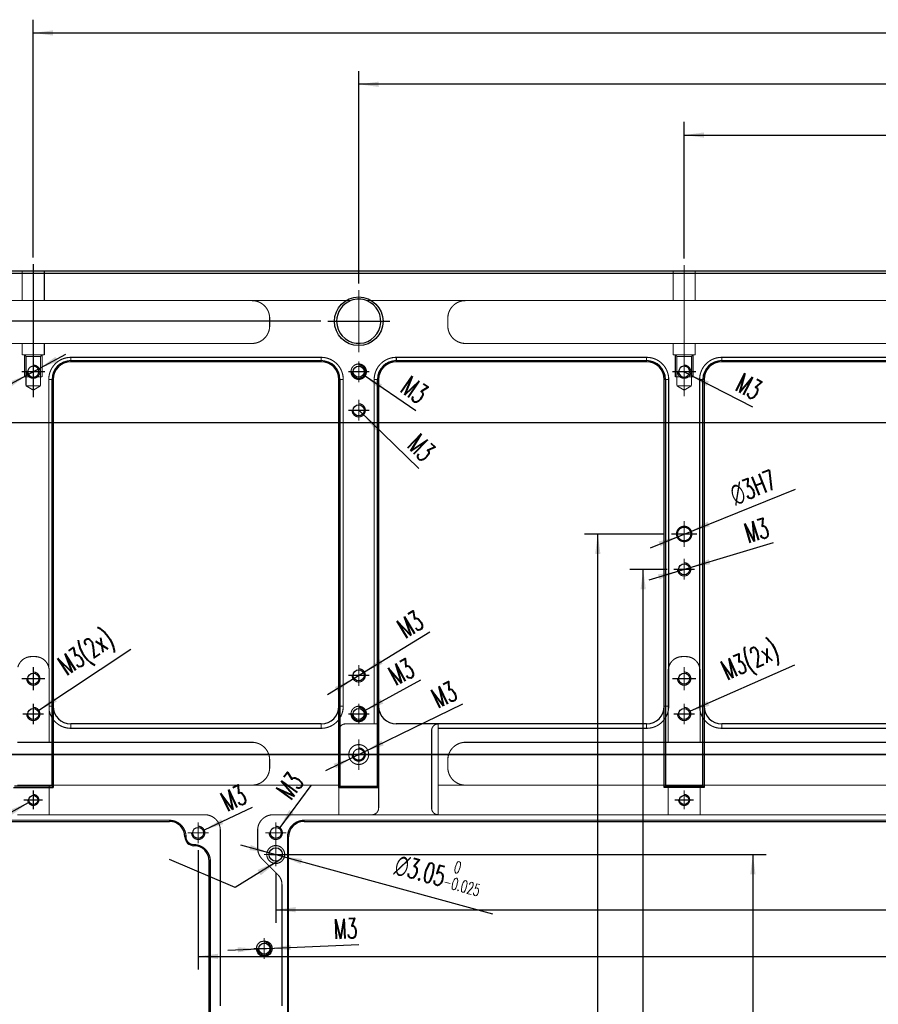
# Model space of a CAD drawing. Header units: millimetres. Extents: x 31 to 872, y 29 to 623.
# Tile 14 of 29: x 233 to 362, y 372 to 521. Entities that reach past the tile are written whole.
import ezdxf

# ---------------------------------------------------------------- set-up
doc = ezdxf.new("R2010")
doc.units = ezdxf.units.MM
for name, pattern in [('DASHED', [15, 7, -8]), ('DOT_CENTER', [14, 12, -1, 0, -1]), ('PHANTOM', [13, 10, -1, 0, -1, 0, -1])]:
    doc.linetypes.add(name, pattern=pattern)
doc.layers.add('1', color=7, linetype='Continuous')
doc.styles.add('CONVERTER_11', font='txt.shx', dxfattribs={"width": 0.63})
doc.dimstyles.new('ME10_DIM_105', dxfattribs={"dimtxt": 4.5, "dimasz": 4.5, "dimexe": 3, "dimexo": 1.5, "dimgap": 1.5, "dimtad": 1, "dimdsep": 46, "dimtxsty": 'CONVERTER_11', "dimsah": 1, "dimcen": 0.09, "dimclrd": 3, "dimclre": 3, "dimclrt": 3, "dimadec": 0, "dimazin": 0, "dimtfac": 1, "dimtdec": 4, "dimtix": 1, "dimtmove": 0, "dimatfit": 3, "dimfxl": 1, "dimtolj": 1, "dimtzin": 0, "dimarcsym": 0})
doc.dimstyles.new('ME10_DIM_106', dxfattribs={"dimtxt": 4.5, "dimasz": 4.5, "dimexe": 3, "dimexo": 1.5, "dimgap": 1.5, "dimtad": 1, "dimdsep": 46, "dimtxsty": 'CONVERTER_11', "dimsah": 1, "dimcen": 0.09, "dimclrd": 3, "dimclre": 3, "dimclrt": 3, "dimadec": 0, "dimazin": 0, "dimtfac": 1, "dimtdec": 4, "dimtix": 1, "dimtmove": 0, "dimatfit": 3, "dimfxl": 1, "dimtolj": 1, "dimtzin": 0, "dimarcsym": 0})
doc.dimstyles.new('ME10_DIM_107', dxfattribs={"dimtxt": 4.5, "dimasz": 4.5, "dimexe": 3, "dimexo": 1.5, "dimgap": 1.5, "dimtad": 1, "dimdsep": 46, "dimtxsty": 'CONVERTER_11', "dimsah": 1, "dimcen": 0.09, "dimclrd": 3, "dimclre": 3, "dimclrt": 3, "dimadec": 0, "dimazin": 0, "dimtfac": 1, "dimtdec": 4, "dimtix": 1, "dimtmove": 0, "dimatfit": 3, "dimfxl": 1, "dimtolj": 1, "dimtzin": 0, "dimarcsym": 0})
doc.dimstyles.new('ME10_DIM_108', dxfattribs={"dimtxt": 4.5, "dimasz": 4.5, "dimexe": 3, "dimexo": 1.5, "dimgap": 1.5, "dimtad": 1, "dimdsep": 46, "dimtxsty": 'CONVERTER_11', "dimsah": 1, "dimcen": 0.09, "dimclrd": 3, "dimclre": 3, "dimclrt": 3, "dimadec": 0, "dimazin": 0, "dimtfac": 1, "dimtdec": 4, "dimtix": 1, "dimtmove": 0, "dimatfit": 3, "dimfxl": 1, "dimtolj": 1, "dimtzin": 0, "dimarcsym": 0})
doc.dimstyles.new('ME10_DIM_126', dxfattribs={"dimtxt": 4.5, "dimasz": 4.5, "dimexe": 3, "dimexo": 1.5, "dimgap": 1.5, "dimtad": 1, "dimdsep": 46, "dimtxsty": 'CONVERTER_11', "dimsah": 1, "dimcen": 0.09, "dimclrd": 3, "dimclre": 3, "dimclrt": 3, "dimadec": 0, "dimazin": 0, "dimtfac": 1, "dimtdec": 4, "dimtix": 1, "dimtmove": 0, "dimatfit": 3, "dimfxl": 1, "dimtolj": 1, "dimtzin": 0, "dimarcsym": 0})
doc.dimstyles.new('ME10_DIM_130', dxfattribs={"dimtxt": 4.5, "dimasz": 4.5, "dimexe": 3, "dimexo": 1.5, "dimgap": 1.5, "dimtad": 1, "dimdsep": 46, "dimtxsty": 'CONVERTER_11', "dimsah": 1, "dimcen": 0.09, "dimclrd": 3, "dimclre": 3, "dimclrt": 3, "dimadec": 0, "dimazin": 0, "dimtfac": 1, "dimtdec": 4, "dimtix": 1, "dimtmove": 0, "dimatfit": 3, "dimfxl": 1, "dimtolj": 1, "dimtzin": 0, "dimarcsym": 0})
doc.dimstyles.new('ME10_DIM_138', dxfattribs={"dimtxt": 4.5, "dimasz": 4.5, "dimexe": 3, "dimexo": 1.5, "dimgap": 1.5, "dimtad": 1, "dimdsep": 46, "dimtxsty": 'CONVERTER_11', "dimsah": 1, "dimcen": 0.09, "dimclrd": 3, "dimclre": 3, "dimclrt": 3, "dimadec": 0, "dimazin": 0, "dimtfac": 1, "dimtdec": 4, "dimtix": 1, "dimtmove": 0, "dimatfit": 3, "dimfxl": 1, "dimtolj": 1, "dimtzin": 0, "dimarcsym": 0})
doc.dimstyles.new('ME10_DIM_147', dxfattribs={"dimtxt": 4.5, "dimasz": 4.5, "dimexe": 3, "dimexo": 1.5, "dimgap": 1.5, "dimtad": 1, "dimdsep": 46, "dimtxsty": 'CONVERTER_11', "dimsah": 1, "dimcen": 0.09, "dimclrd": 3, "dimclre": 3, "dimclrt": 3, "dimadec": 0, "dimazin": 0, "dimtfac": 1, "dimtdec": 4, "dimtix": 1, "dimtmove": 0, "dimatfit": 3, "dimfxl": 1, "dimtolj": 1, "dimtzin": 0, "dimarcsym": 0})
doc.dimstyles.new('ME10_DIM_148', dxfattribs={"dimtxt": 4.5, "dimasz": 4.5, "dimexe": 3, "dimexo": 1.5, "dimgap": 1.5, "dimtad": 1, "dimdsep": 46, "dimtxsty": 'CONVERTER_11', "dimsah": 1, "dimcen": 0.09, "dimclrd": 3, "dimclre": 3, "dimclrt": 3, "dimadec": 0, "dimazin": 0, "dimtfac": 1, "dimtdec": 4, "dimtix": 1, "dimtmove": 0, "dimatfit": 3, "dimfxl": 1, "dimtolj": 1, "dimtzin": 0, "dimarcsym": 0})
doc.dimstyles.new('ME10_DIM_99', dxfattribs={"dimtxt": 4.5, "dimasz": 4.5, "dimexe": 3, "dimexo": 1.5, "dimgap": 1.5, "dimtad": 1, "dimdsep": 46, "dimtxsty": 'CONVERTER_11', "dimsah": 1, "dimcen": 0.09, "dimclrd": 3, "dimclre": 3, "dimclrt": 3, "dimadec": 0, "dimazin": 0, "dimtfac": 1, "dimtdec": 4, "dimtix": 1, "dimtmove": 0, "dimatfit": 3, "dimfxl": 1, "dimtolj": 1, "dimtzin": 0, "dimarcsym": 0})
doc.dimstyles.get("Standard").update_dxf_attribs({"dimtxt": 0.18, "dimasz": 0.18, "dimexe": 0.18, "dimexo": 0.0625, "dimgap": 0.09, "dimtad": 0, "dimtih": 1, "dimtoh": 1, "dimdec": 4, "dimzin": 0, "dimdsep": 46, "dimtxsty": 'Standard', "dimcen": 0.09, "dimadec": 0, "dimazin": 0, "dimtfac": 1, "dimtdec": 4, "dimtofl": 0, "dimtmove": 0, "dimatfit": 3, "dimfxl": 1, "dimtolj": 1, "dimtzin": 0, "dimarcsym": 0})

# ---------------------------------------------------------------- blocks, each defined once
blk = doc.blocks.new('G-G__11')
at = {"layer": '1', "color": 4, "linetype": 'PHANTOM', "const_width": 0.35}
blk.add_lwpolyline([(263.72, 614.98), (897.59, 614.98)], dxfattribs=at)
blk = doc.blocks.new('E8027-24150__34', base_point=(273.17, 207.52))
at = {"color": 7, "linetype": 'Continuous'}
for p, q in [((293.8, 724.45), (349.82, 724.45)), ((349.82, 724.45), (354.82, 724.45)), ((354.82, 724.45), (497.14, 724.45)), ((497.14, 724.45), (502.14, 724.45)), ((502.14, 724.45), (644.46, 724.45)), ((293.8, 723.95), (852.8, 723.95)), ((360.82, 704.14), (417.48, 704.14)), ((417.48, 703.89), (360.82, 703.89)), ((434.48, 704.14), (491.14, 704.14)), ((491.14, 703.89), (434.48, 703.89)), ((508.14, 704.14), (564.8, 704.14)), ((564.8, 703.89), (508.14, 703.89)), ((356.57, 607.8), (356.57, 699.89)), ((356.82, 699.89), (356.82, 625.91)), ((421.48, 625.91), (421.48, 699.89)), ((421.73, 699.89), (421.73, 607.8)), ((430.23, 607.8), (430.23, 699.89)), ((430.48, 699.89), (430.48, 625.91)), ((495.14, 625.91), (495.14, 699.89)), ((495.39, 699.89), (495.39, 607.8)), ((503.89, 607.8), (503.89, 699.89)), ((504.14, 699.89), (504.14, 625.91)), ((356.82, 625.91), (356.82, 607.55)), ((421.48, 620.41), (421.48, 625.91)), ((430.48, 625.91), (430.48, 621.91)), ((495.14, 607.55), (495.14, 625.91)), ((504.14, 625.91), (504.14, 607.55)), ((417.48, 621.91), (360.82, 621.91)), ((430.48, 621.91), (430.48, 607.55)), ((491.14, 621.91), (434.48, 621.91)), ((564.8, 621.91), (508.14, 621.91)), ((421.48, 608.05), (421.48, 620.41)), ((347.82, 607.55), (356.82, 607.55)), ((356.57, 607.8), (348.07, 607.8)), ((356.57, 607.8), (356.82, 607.55)), ((421.48, 607.55), (421.48, 608.05)), ((421.48, 607.55), (421.73, 607.8)), ((421.48, 607.55), (430.48, 607.55)), ((421.73, 607.8), (430.23, 607.8)), ((430.48, 607.55), (430.23, 607.8)), ((495.39, 607.8), (495.14, 607.55)), ((504.14, 607.55), (495.14, 607.55)), ((503.89, 607.8), (495.39, 607.8)), ((503.89, 607.8), (504.14, 607.55)), ((306, 599.85), (383.15, 599.85)), ((413.6, 599.85), (564.85, 599.85)), ((410.1, 549.1), (410.1, 596.35)), ((392.15, 549.1), (392.15, 590.85))]:
    blk.add_line(p, q, dxfattribs=at)
at = {"color": 1, "linetype": 'DASHED', "const_width": 0.25}
for points in [[(349.82, 717.73), (349.82, 724.45)], [(354.82, 717.73), (354.82, 724.45)], [(497.14, 717.73), (497.14, 724.45)], [(502.14, 717.73), (502.14, 724.45)], [(302.82, 717.73), (349.82, 717.73)], [(349.82, 717.73), (354.82, 717.73)], [(354.82, 717.73), (401.82, 717.73)], [(401.82, 717.73), (424.22, 717.73)], [(450.14, 717.73), (427.74, 717.73)], [(450.14, 717.73), (497.14, 717.73)], [(497.14, 717.73), (502.14, 717.73)], [(502.14, 717.73), (549.14, 717.73)], [(405.82, 713.73), (405.82, 712.03)], [(446.14, 712.03), (446.14, 713.73)], [(302.82, 708.03), (349.82, 708.03)], [(349.82, 705.45), (349.82, 708.03)], [(349.82, 708.03), (354.82, 708.03)], [(354.82, 705.45), (354.82, 708.03)], [(354.82, 708.03), (401.82, 708.03)], [(450.14, 708.03), (497.14, 708.03)], [(497.14, 708.03), (502.14, 708.03)], [(497.14, 705.45), (497.14, 708.03)], [(502.14, 708.03), (549.14, 708.03)], [(502.14, 705.45), (502.14, 708.03)], [(350.32, 705.45), (349.82, 705.45)], [(350.67, 705.1), (350.32, 705.45)], [(354.32, 705.45), (350.32, 705.45)], [(350.67, 700.45), (350.67, 705.1)], [(353.97, 705.1), (350.67, 705.1)], [(353.97, 705.1), (354.32, 705.45)], [(353.97, 700.45), (353.97, 705.1)], [(354.82, 705.45), (354.32, 705.45)], [(360.82, 704.89), (360.82, 704.14)], [(417.48, 704.89), (360.82, 704.89)], [(417.48, 704.14), (417.48, 704.89)], [(434.48, 704.89), (434.48, 704.14)], [(434.48, 704.89), (491.14, 704.89)], [(491.14, 704.89), (491.14, 704.14)], [(497.64, 705.45), (497.14, 705.45)], [(501.64, 705.45), (497.64, 705.45)], [(497.99, 705.1), (497.64, 705.45)], [(497.99, 700.45), (497.99, 705.1)], [(501.29, 705.1), (497.99, 705.1)], [(501.29, 705.1), (501.64, 705.45)], [(501.29, 700.45), (501.29, 705.1)], [(502.14, 705.45), (501.64, 705.45)], [(508.14, 704.89), (564.8, 704.89)], [(508.14, 704.14), (508.14, 704.89)], [(351.94, 700.45), (350.67, 700.45)], [(350.67, 698.45), (350.67, 700.45)], [(353.97, 700.45), (352.7, 700.45)], [(353.97, 698.45), (353.97, 700.45)], [(355.82, 634.74), (355.82, 699.89)], [(356.57, 699.89), (355.82, 699.89)], [(422.48, 699.89), (421.73, 699.89)], [(422.48, 699.89), (422.48, 625.91)], [(429.48, 699.89), (429.48, 621.91)], [(429.48, 699.89), (430.23, 699.89)], [(496.14, 699.89), (495.39, 699.89)], [(496.14, 699.89), (496.14, 625.91)], [(499.26, 700.45), (497.99, 700.45)], [(497.99, 698.45), (497.99, 700.45)], [(501.29, 700.45), (500.02, 700.45)], [(501.29, 698.45), (501.29, 700.45)], [(503.89, 699.89), (503.14, 699.89)], [(503.14, 625.91), (503.14, 699.89)], [(353.97, 698.45), (350.67, 698.45)], [(352.32, 697.46), (350.67, 698.45)], [(352.32, 697.46), (353.97, 698.45)], [(501.29, 698.45), (497.99, 698.45)], [(499.64, 697.46), (497.99, 698.45)], [(499.64, 697.46), (501.29, 698.45)], [(351.92, 637.15), (352.72, 637.15)], [(499.24, 637.15), (500.04, 637.15)], [(355.92, 633.95), (355.92, 625.91)], [(496.04, 633.95), (496.04, 617.75)], [(503.24, 633.95), (503.24, 617.75)], [(355.92, 625.91), (356.82, 625.91)], [(355.92, 625.91), (355.92, 624.92)], [(355.92, 624.92), (355.92, 617.75)], [(421.48, 625.91), (422.48, 625.91)], [(496.14, 625.91), (495.14, 625.91)], [(504.14, 625.91), (503.14, 625.91)], [(360.82, 621.91), (360.82, 620.91)], [(417.48, 620.91), (417.48, 621.91)], [(429.48, 621.91), (422.98, 621.91)], [(430.48, 621.91), (429.48, 621.91)], [(443.98, 621.91), (443.98, 620.91)], [(491.14, 621.91), (491.14, 620.91)], [(508.14, 620.91), (508.14, 621.91)], [(360.82, 620.91), (417.48, 620.91)], [(442.48, 602.85), (442.48, 620.41)], [(443.98, 608.05), (443.98, 620.91)], [(491.14, 620.91), (443.98, 620.91)], [(555.3, 620.91), (508.14, 620.91)], [(355.92, 617.75), (348.72, 617.75)], [(401.82, 617.75), (355.92, 617.75)], [(496.04, 617.75), (450.14, 617.75)], [(503.24, 617.75), (496.04, 617.75)], [(549.14, 617.75), (503.24, 617.75)], [(405.82, 613.75), (405.82, 612.05)], [(446.14, 612.05), (446.14, 613.75)], [(348.72, 608.05), (355.92, 608.05)], [(401.82, 608.05), (355.92, 608.05)], [(355.92, 608.05), (355.92, 601.35)], [(401.82, 608.05), (421.48, 608.05)], [(421.48, 607.55), (421.48, 601.35)], [(430.48, 607.55), (430.48, 602.85)], [(450.14, 608.05), (443.98, 608.05)], [(443.98, 601.35), (443.98, 608.05)], [(496.04, 608.05), (450.14, 608.05)], [(503.24, 608.05), (496.04, 608.05)], [(496.04, 601.35), (496.04, 608.05)], [(503.24, 608.05), (503.24, 601.35)], [(549.14, 608.05), (503.24, 608.05)], [(306, 600.1), (383.15, 600.1)], [(355.92, 601.35), (348.72, 601.35)], [(391.15, 601.35), (355.92, 601.35)], [(383.15, 599.85), (383.15, 600.1)], [(406.6, 601.35), (421.48, 601.35)], [(413.6, 599.85), (413.6, 600.1)], [(564.85, 600.1), (413.6, 600.1)], [(421.48, 601.35), (428.98, 601.35)], [(428.98, 601.35), (443.98, 601.35)], [(443.98, 601.35), (496.04, 601.35)], [(496.04, 601.35), (503.24, 601.35)], [(503.24, 601.35), (555.3, 601.35)], [(394.65, 558.05), (394.65, 597.85)], [(403.1, 597.85), (403.1, 593.8)], [(386.65, 596.35), (386.9, 596.35)], [(409.85, 596.35), (409.85, 548.85)], [(410.1, 596.35), (409.85, 596.35)], [(388.65, 594.35), (388.65, 594.6)], [(392.15, 590.85), (392.4, 590.85)], [(392.4, 590.85), (392.4, 548.85)], [(407.72, 587.73), (404.13, 591.32)], [(408.6, 558.05), (408.6, 585.61)]]:
    blk.add_lwpolyline(points, dxfattribs=at)
for points in [[(405.82, 713.73, 0.414214), (401.82, 717.73, 0.414214)], [(450.14, 717.73, 0.414214), (446.14, 713.73, 0.414214)], [(401.82, 708.03, 0.414214), (405.82, 712.03, 0.414214)], [(446.14, 712.03, 0.414214), (450.14, 708.03, 0.414214)], [(360.82, 704.89, 0.414214), (355.82, 699.89, 0.414214)], [(422.48, 699.89, 0.414214), (417.48, 704.89, 0.414214)], [(434.48, 704.89, 0.414214), (429.48, 699.89, 0.414214)], [(496.14, 699.89, 0.414214), (491.14, 704.89, 0.414214)], [(508.14, 704.89, 0.414214), (503.14, 699.89, 0.414214)], [(351.92, 637.15, 0.342564), (348.82, 634.74, 0.342564)], [(355.82, 634.74, 0.342564), (352.72, 637.15, 0.342564)], [(499.24, 637.15, 0.414214), (496.04, 633.95, 0.414214)], [(503.24, 633.95, 0.414214), (500.04, 637.15, 0.414214)], [(355.92, 633.95, 0.062746), (355.82, 634.74, 0.062746)], [(355.92, 624.92, 0.356682), (360.82, 620.91, 0.356682)], [(417.48, 620.91, 0.414214), (422.48, 625.91, 0.414214)], [(491.14, 620.91, 0.414214), (496.14, 625.91, 0.414214)], [(503.14, 625.91, 0.414214), (508.14, 620.91, 0.414214)], [(422.98, 621.91, 0.414214), (421.48, 620.41, 0.414214)], [(443.98, 621.91, 0.414214), (442.48, 620.41, 0.414214)], [(405.82, 613.75, 0.414214), (401.82, 617.75, 0.414214)], [(450.14, 617.75, 0.414214), (446.14, 613.75, 0.414214)], [(401.82, 608.05, 0.414214), (405.82, 612.05, 0.414214)], [(446.14, 612.05, 0.414214), (450.14, 608.05, 0.414214)], [(428.98, 601.35, 0.414214), (430.48, 602.85, 0.414214)], [(442.48, 602.85, 0.414214), (443.98, 601.35, 0.414214)], [(386.9, 596.35, 0.414214), (383.15, 600.1, 0.414214)], [(394.65, 597.85, 0.414214), (391.15, 601.35, 0.414214)], [(406.6, 601.35, 0.414214), (403.1, 597.85, 0.414214)], [(413.6, 600.1, 0.414214), (409.85, 596.35, 0.414214)], [(386.9, 596.35, 0.414214), (388.65, 594.6, 0.414214)], [(392.4, 590.85, 0.414214), (388.65, 594.6, 0.414214)], [(403.1, 593.8, 0.198912), (404.13, 591.32, 0.198912)], [(408.6, 585.61, 0.198912), (407.72, 587.73, 0.198912)]]:
    blk.add_lwpolyline(points, format="xyb", dxfattribs=at)
at = {"color": 3, "linetype": 'Continuous', "const_width": 0.25}
for points in [[(360.82, 703.89), (360.82, 704.14)], [(417.48, 703.89), (417.48, 704.14)], [(434.48, 703.89), (434.48, 704.14)], [(491.14, 703.89), (491.14, 704.14)], [(508.14, 703.89), (508.14, 704.14)], [(356.57, 699.89), (356.82, 699.89)], [(421.73, 699.89), (421.48, 699.89)], [(430.23, 699.89), (430.48, 699.89)], [(495.39, 699.89), (495.14, 699.89)], [(504.14, 699.89), (503.89, 699.89)]]:
    blk.add_lwpolyline(points, dxfattribs=at)
at = {"color": 1, "linetype": 'DASHED', "const_width": 0.25}
for points in [[(424.23, 701.64, 1), (427.73, 701.64, 1)], [(497.89, 664.9, 1), (501.39, 664.9, 1)], [(498.14, 664.9, 1), (501.14, 664.9, 1)], [(424.23, 624.16, 1), (427.73, 624.16, 1)], [(423.73, 614.98, 1), (428.23, 614.98, 1)], [(424.73, 614.98, 1), (427.23, 614.98, 1)], [(405.17, 592.35, 1), (409.22, 592.35, 1)]]:
    blk.add_lwpolyline(points, format="xyb", close=True, dxfattribs=at)
at = {"color": 7, "linetype": 'Continuous'}
for centre, radius in [((425.98, 713.05), 5.5), ((425.98, 701.64), 1.25), ((425.98, 692.9), 1.25), ((499.64, 656.9), 1.25), ((352.32, 632.16), 1.25), ((425.98, 632.9), 1.25), ((499.64, 632.16), 1.25), ((352.32, 624.16), 1.25), ((425.98, 624.16), 1.25), ((499.64, 624.16), 1.25), ((352.32, 604.7), 1.05), ((499.64, 604.7), 1.05), ((389.65, 597.25), 1.25), ((407.2, 597.25), 1.25), ((407.2, 592.35), 1.52), ((404.6, 571.05), 1.75), ((404.6, 571.05), 1.25)]:
    blk.add_circle(centre, radius, dxfattribs=at)
for centre, radius, start, end in [((425.98, 713.05), 5, 180, 69.3903), ((425.98, 713.05), 5, 110.6097, 180), ((425.98, 713.05), 5, 69.3903, 110.6097), ((352.32, 701.64), 1.25, 0, 252.1758), ((360.82, 699.89), 4.25, 90, 180), ((360.82, 699.89), 4, 90, 180), ((417.48, 699.89), 4.25, 360, 90), ((417.48, 699.89), 4, 0, 90), ((434.48, 699.89), 4.25, 90, 180), ((434.48, 699.89), 4, 90, 180), ((491.14, 699.89), 4.25, 360, 90), ((491.14, 699.89), 4, 0, 90), ((499.64, 701.64), 1.25, 287.8242, 180), ((508.14, 699.89), 4.25, 90, 180), ((508.14, 699.89), 4, 90, 180), ((352.32, 701.64), 1.25, 252.1758, 287.8242), ((352.32, 701.64), 1.25, 287.8242, 0), ((499.64, 701.64), 1.25, 180, 252.1758), ((499.64, 701.64), 1.25, 252.1758, 287.8242), ((360.82, 625.91), 4, 180, 270), ((417.48, 625.91), 4, 270, 0), ((434.48, 625.91), 4, 180, 270), ((491.14, 625.91), 4, 270, 0), ((508.14, 625.91), 4, 180, 270), ((383.15, 596.35), 3.5, 0, 90), ((413.6, 596.35), 3.5, 90, 180), ((388.65, 596.35), 2, 180, 270), ((388.65, 590.85), 3.5, 0, 90)]:
    blk.add_arc(centre, radius, start, end, dxfattribs=at)
at = {"layer": '1', "color": 1, "linetype": 'DOT_CENTER', "const_width": 0.25}
for points in [[(352.32, 726.03), (352.32, 695.86)], [(499.64, 725.78), (499.64, 696.04)], [(425.98, 720.1), (425.98, 706)], [(433.03, 713.05), (418.93, 713.05)], [(425.98, 704.01), (425.98, 699.26)], [(354.97, 701.64), (349.67, 701.64)], [(428.35, 701.64), (423.6, 701.64)], [(502.29, 701.64), (496.99, 701.64)], [(425.98, 695.27), (425.98, 690.52)], [(428.35, 692.9), (423.6, 692.9)], [(499.64, 667.83), (499.64, 661.98)], [(502.56, 664.9), (496.71, 664.9)], [(499.64, 659.28), (499.64, 654.53)], [(502.01, 656.9), (497.26, 656.9)], [(425.98, 635.27), (425.98, 630.52)], [(352.32, 634.81), (352.32, 629.51)], [(428.35, 632.9), (423.6, 632.9)], [(499.64, 634.81), (499.64, 629.51)], [(354.97, 632.16), (349.67, 632.16)], [(502.29, 632.16), (496.99, 632.16)], [(352.32, 626.53), (352.32, 621.78)], [(425.98, 626.53), (425.98, 621.78)], [(499.64, 626.53), (499.64, 621.78)], [(354.69, 624.16), (349.94, 624.16)], [(428.35, 624.16), (423.6, 624.16)], [(502.01, 624.16), (497.26, 624.16)], [(425.98, 618.45), (425.98, 611.5)], [(429.45, 614.98), (422.5, 614.98)], [(352.32, 606.85), (352.32, 602.54)], [(499.64, 606.85), (499.64, 602.54)], [(354.47, 604.7), (350.16, 604.7)], [(501.79, 604.7), (497.48, 604.7)], [(389.65, 599.62), (389.65, 594.87)], [(407.2, 599.62), (407.2, 594.87)], [(392.02, 597.25), (387.27, 597.25)], [(409.57, 597.25), (404.82, 597.25)], [(407.2, 595.03), (407.2, 589.67)], [(409.88, 592.35), (404.52, 592.35)], [(404.6, 573.42), (404.6, 568.67)], [(406.97, 571.05), (402.22, 571.05)]]:
    blk.add_lwpolyline(points, dxfattribs=at)
at = {"layer": '1', "color": 1, "linetype": 'DASHED', "const_width": 0.25}
for points in [[(350.32, 705.45), (350.32, 700.45)], [(354.32, 705.45), (354.32, 700.45)], [(497.64, 705.45), (497.64, 700.45)], [(501.64, 705.45), (501.64, 700.45)], [(350.67, 700.45), (350.32, 700.45)], [(353.97, 700.45), (354.32, 700.45)], [(497.99, 700.45), (497.64, 700.45)], [(501.29, 700.45), (501.64, 700.45)]]:
    blk.add_lwpolyline(points, dxfattribs=at)
at = {"layer": '1', "color": 3, "linetype": 'Continuous', "const_width": 0.25}
for points in [[(350.82, 701.64, 2.414214), (352.32, 703.14, 2.414214)], [(424.48, 701.64, 2.414214), (425.98, 703.14, 2.414214)], [(498.14, 701.64, 2.414214), (499.64, 703.14, 2.414214)], [(424.48, 692.9, 2.414214), (425.98, 694.4, 2.414214)], [(498.14, 656.9, 2.414214), (499.64, 658.4, 2.414214)], [(350.82, 632.16, 2.414214), (352.32, 633.66, 2.414214)], [(424.48, 632.9, 2.414214), (425.98, 634.4, 2.414214)], [(498.14, 632.16, 2.414214), (499.64, 633.66, 2.414214)], [(350.82, 624.16, 2.414214), (352.32, 625.66, 2.414214)], [(424.48, 624.16, 2.414214), (425.98, 625.66, 2.414214)], [(498.14, 624.16, 2.414214), (499.64, 625.66, 2.414214)], [(351.07, 604.7, 2.414214), (352.32, 605.95, 2.414214)], [(498.39, 604.7, 2.414214), (499.64, 605.95, 2.414214)], [(388.15, 597.25, 2.414214), (389.65, 598.75, 2.414214)], [(405.7, 597.25, 2.414214), (407.2, 598.75, 2.414214)], [(403.1, 571.05, 2.414214), (404.6, 572.55, 2.414214)]]:
    blk.add_lwpolyline(points, format="xyb", dxfattribs=at)
at = {"layer": '1', "color": 1, "linetype": 'DASHED', "const_width": 0.25}
blk.add_lwpolyline([(424.48, 614.98, 2.414214), (425.98, 616.48, 2.414214)], format="xyb", dxfattribs=at)
blk = doc.blocks.new('*D124')
at = {"layer": '1', "color": 3, "linetype": 'Continuous'}
for p, q in [((425.98, 721.6), (425.98, 769.7)), ((720.62, 721.6), (720.62, 769.7)), ((720.62, 766.7), (425.98, 766.7))]:
    blk.add_line(p, q, dxfattribs=at)
at = {"layer": '1', "color": 3}
for points in [[(430.48, 767.29), (430.48, 766.11), (425.98, 766.7)], [(716.12, 766.11), (716.12, 767.29), (720.62, 766.7)]]:
    blk.add_solid(points, dxfattribs=at)
at = {"layer": '1', "color": 3, "insert": (566.17, 770.34), "char_height": 4.5, "attachment_point": 7, "rotation": 0.0001, "line_spacing_factor": 0.60024, "style": 'CONVERTER_11'}
blk.add_mtext('294.64', dxfattribs=at)
blk = doc.blocks.new('*D130')
at = {"layer": '1', "color": 3, "linetype": 'Continuous'}
for p, q in [((739.4, 593.37), (739.4, 576.86)), ((407.2, 588.17), (407.2, 576.86)), ((407.2, 579.86), (739.4, 579.86))]:
    blk.add_line(p, q, dxfattribs=at)
at = {"layer": '1', "color": 3}
for points in [[(411.7, 580.45), (411.7, 579.27), (407.2, 579.86)], [(734.9, 579.27), (734.9, 580.45), (739.4, 579.86)]]:
    blk.add_solid(points, dxfattribs=at)
at = {"layer": '1', "color": 3, "insert": (594.12, 583.5), "char_height": 4.5, "attachment_point": 7, "rotation": 0.0001, "line_spacing_factor": 0.60024, "style": 'CONVERTER_11'}
blk.add_mtext('332.2', dxfattribs=at)
blk = doc.blocks.new('*D131')
at = {"layer": '1', "color": 3, "linetype": 'Continuous'}
for p, q in [((389.65, 593.37), (389.65, 566.29)), ((756.95, 593.37), (756.95, 566.29)), ((389.65, 569.29), (756.95, 569.29))]:
    blk.add_line(p, q, dxfattribs=at)
at = {"layer": '1', "color": 3}
for points in [[(394.15, 569.89), (394.15, 568.7), (389.65, 569.29)], [(752.45, 568.7), (752.45, 569.89), (756.95, 569.29)]]:
    blk.add_solid(points, dxfattribs=at)
at = {"layer": '1', "color": 3, "insert": (588.24, 572.93), "char_height": 4.5, "attachment_point": 7, "rotation": 0.0001, "line_spacing_factor": 0.60024, "style": 'CONVERTER_11'}
blk.add_mtext('367.3', dxfattribs=at)
blk = doc.blocks.new('*D132')
at = {"layer": '1', "color": 3, "linetype": 'Continuous'}
for p, q in [((406.02, 592.35), (518.2, 592.35)), ((515.2, 592.35), (515.2, 339.75)), ((734.72, 339.75), (512.2, 339.75))]:
    blk.add_line(p, q, dxfattribs=at)
at = {"layer": '1', "color": 3}
for points in [[(515.8, 587.85), (514.61, 587.85), (515.2, 592.35)], [(514.61, 344.25), (515.8, 344.25), (515.2, 339.75)]]:
    blk.add_solid(points, dxfattribs=at)
at = {"layer": '1', "color": 3, "insert": (511.57, 439.79), "char_height": 4.5, "attachment_point": 7, "rotation": 90, "line_spacing_factor": 0.60024, "style": 'CONVERTER_11'}
blk.add_mtext('252.6', dxfattribs=at)
blk = doc.blocks.new('*D133')
at = {"layer": '1', "color": 3, "linetype": 'Continuous'}
for p, q in [((417.43, 713.05), (92.09, 713.05)), ((95.09, 713.05), (95.09, 219.05)), ((417.43, 219.05), (92.09, 219.05))]:
    blk.add_line(p, q, dxfattribs=at)
at = {"layer": '1', "color": 3}
for points in [[(95.69, 708.55), (94.5, 708.55), (95.09, 713.05)], [(94.5, 223.55), (95.69, 223.55), (95.09, 219.05)]]:
    blk.add_solid(points, dxfattribs=at)
at = {"layer": '1', "color": 3, "insert": (91.46, 462.27), "char_height": 4.5, "attachment_point": 7, "rotation": 90, "line_spacing_factor": 0.60024, "style": 'CONVERTER_11'}
blk.add_mtext('494', dxfattribs=at)
blk = doc.blocks.new('*D151')
at = {"layer": '1', "color": 3, "linetype": 'Continuous'}
for p, q in [((352.32, 727.53), (352.32, 781.32)), ((794.28, 737.2), (794.28, 781.32)), ((352.32, 778.32), (794.28, 778.32))]:
    blk.add_line(p, q, dxfattribs=at)
at = {"layer": '1', "color": 3}
for points in [[(356.82, 778.92), (356.82, 777.73), (352.32, 778.32)], [(789.78, 777.73), (789.78, 778.92), (794.28, 778.32)]]:
    blk.add_solid(points, dxfattribs=at)
at = {"layer": '1', "color": 3, "insert": (566.65, 781.96), "char_height": 4.5, "attachment_point": 7, "rotation": 0.0001, "line_spacing_factor": 0.60024, "style": 'CONVERTER_11'}
blk.add_mtext('441.96', dxfattribs=at)
blk = doc.blocks.new('*D155')
at = {"layer": '1', "color": 3, "linetype": 'Continuous'}
for p, q in [((869.64, 690.05), (124.34, 690.05)), ((127.34, 690.05), (127.34, 242.05)), ((280.36, 242.05), (124.34, 242.05))]:
    blk.add_line(p, q, dxfattribs=at)
at = {"layer": '1', "color": 3}
for points in [[(127.93, 685.55), (126.74, 685.55), (127.34, 690.05)], [(126.74, 246.55), (127.93, 246.55), (127.34, 242.05)]]:
    blk.add_solid(points, dxfattribs=at)
at = {"layer": '1', "color": 3, "insert": (123.7, 462.27), "char_height": 4.5, "attachment_point": 7, "rotation": 90, "line_spacing_factor": 0.60024, "style": 'CONVERTER_11'}
blk.add_mtext('448', dxfattribs=at)
blk = doc.blocks.new('*D163')
at = {"layer": '1', "color": 3, "linetype": 'Continuous'}
for p, q in [((499.64, 727.28), (499.64, 758.21)), ((646.96, 727.54), (646.96, 758.21)), ((499.64, 755.21), (646.96, 755.21))]:
    blk.add_line(p, q, dxfattribs=at)
at = {"layer": '1', "color": 3}
for points in [[(504.14, 755.8), (504.14, 754.61), (499.64, 755.21)], [(642.46, 754.61), (642.46, 755.8), (646.96, 755.21)]]:
    blk.add_solid(points, dxfattribs=at)
at = {"layer": '1', "color": 3, "insert": (566.65, 758.84), "char_height": 4.5, "attachment_point": 7, "rotation": 0.0001, "line_spacing_factor": 0.60024, "style": 'CONVERTER_11'}
blk.add_mtext('147.32', dxfattribs=at)
blk = doc.blocks.new('*D172')
at = {"layer": '1', "color": 3, "linetype": 'Continuous'}
for p, q in [((495.76, 656.9), (487.37, 656.9)), ((490.37, 275.2), (490.37, 656.9)), ((495.49, 275.2), (487.37, 275.2))]:
    blk.add_line(p, q, dxfattribs=at)
at = {"layer": '1', "color": 3}
for points in [[(490.96, 652.4), (489.78, 652.4), (490.37, 656.9)], [(489.78, 279.7), (490.96, 279.7), (490.37, 275.2)]]:
    blk.add_solid(points, dxfattribs=at)
at = {"layer": '1', "color": 3, "insert": (486.73, 442.93), "char_height": 4.5, "attachment_point": 7, "rotation": 90, "line_spacing_factor": 0.60024, "style": 'CONVERTER_11'}
blk.add_mtext('381.7', dxfattribs=at)
blk = doc.blocks.new('*D173')
at = {"layer": '1', "color": 3, "linetype": 'Continuous'}
for p, q in [((495.21, 664.9), (477.1, 664.9)), ((480.1, 267.2), (480.1, 664.9)), ((495.21, 267.2), (477.1, 267.2))]:
    blk.add_line(p, q, dxfattribs=at)
at = {"layer": '1', "color": 3}
for points in [[(480.69, 660.4), (479.5, 660.4), (480.1, 664.9)], [(479.5, 271.7), (480.69, 271.7), (480.1, 267.2)]]:
    blk.add_solid(points, dxfattribs=at)
at = {"layer": '1', "color": 3, "insert": (476.46, 442.14), "char_height": 4.5, "attachment_point": 7, "rotation": 90, "line_spacing_factor": 0.60024, "style": 'CONVERTER_11'}
blk.add_mtext('397.7', dxfattribs=at)
blk = doc.blocks.new('*D191')
at = {"layer": '1', "color": 3, "linetype": 'Continuous'}
blk.add_line((374.38, 638.73), (353.57, 624.99), dxfattribs=at)
at = {"layer": '1', "color": 3}
blk.add_solid([(357, 627.96), (357.65, 626.97), (353.57, 624.99)], dxfattribs=at)
at = {"layer": '1', "color": 3, "insert": (360.71, 631.5), "char_height": 4.5, "attachment_point": 7, "rotation": 33.4547, "line_spacing_factor": 0.60024, "style": 'CONVERTER_11'}
blk.add_mtext('\\C3;M\\C3;3\\C3;(2x)', dxfattribs=at)
blk = doc.blocks.new('*D192')
at = {"layer": '1', "color": 3, "linetype": 'Continuous'}
blk.add_line((314.58, 583.74), (351.23, 604.09), dxfattribs=at)
at = {"layer": '1', "color": 3}
blk.add_solid([(347.58, 601.39), (347.01, 602.43), (351.23, 604.09)], dxfattribs=at)
at = {"layer": '1', "color": 3, "insert": (314.52, 585.42), "char_height": 4.5, "attachment_point": 7, "rotation": 29.0465, "line_spacing_factor": 0.60024, "style": 'CONVERTER_11'}
blk.add_mtext('\\C3;M\\C3;2.5\\C3;(4x)', dxfattribs=at)
blk = doc.blocks.new('*D201')
at = {"layer": '1', "color": 3, "linetype": 'Continuous'}
blk.add_line((401.88, 602.96), (391.01, 597.88), dxfattribs=at)
at = {"layer": '1', "color": 3}
blk.add_solid([(394.84, 600.33), (395.34, 599.25), (391.01, 597.88)], dxfattribs=at)
at = {"layer": '1', "color": 3, "insert": (396.19, 601.96), "char_height": 4.5, "attachment_point": 7, "rotation": 25.0335, "line_spacing_factor": 0.60024, "style": 'CONVERTER_11'}
blk.add_mtext('\\C3;M\\C3;3\\C3;', dxfattribs=at)
blk = doc.blocks.new('*D202')
at = {"layer": '1', "color": 3, "linetype": 'Continuous'}
blk.add_line((415.12, 608.01), (408.09, 598.46), dxfattribs=at)
at = {"layer": '1', "color": 3}
blk.add_solid([(410.28, 602.43), (411.23, 601.73), (408.09, 598.46)], dxfattribs=at)
at = {"layer": '1', "color": 3, "insert": (410.6, 604.4), "char_height": 4.5, "attachment_point": 7, "rotation": 53.6405, "line_spacing_factor": 0.60024, "style": 'CONVERTER_11'}
blk.add_mtext('\\C3;M\\C3;3\\C3;', dxfattribs=at)
blk = doc.blocks.new('*D203')
at = {"layer": '1', "color": 3, "linetype": 'Continuous'}
blk.add_line((439.97, 631.79), (427.3, 624.88), dxfattribs=at)
at = {"layer": '1', "color": 3}
blk.add_solid([(430.96, 627.55), (431.53, 626.51), (427.3, 624.88)], dxfattribs=at)
at = {"layer": '1', "color": 3, "insert": (434.35, 630.44), "char_height": 4.5, "attachment_point": 7, "rotation": 28.6234, "line_spacing_factor": 0.60024, "style": 'CONVERTER_11'}
blk.add_mtext('\\C3;M\\C3;3\\C3;', dxfattribs=at)
blk = doc.blocks.new('*D204')
at = {"layer": '1', "color": 3, "linetype": 'Continuous'}
blk.add_line((438.89, 692.78), (427.22, 700.79), dxfattribs=at)
at = {"layer": '1', "color": 3}
blk.add_solid([(431.26, 698.73), (430.59, 697.76), (427.22, 700.79)], dxfattribs=at)
at = {"layer": '1', "color": 3, "insert": (435.14, 697.18), "char_height": 4.5, "attachment_point": 7, "rotation": 325.5557, "line_spacing_factor": 0.60024, "style": 'CONVERTER_11'}
blk.add_mtext('\\C3;M\\C3;3\\C3;', dxfattribs=at)
blk = doc.blocks.new('*D205')
at = {"layer": '1', "color": 3, "linetype": 'Continuous'}
blk.add_line((524.64, 635.2), (501.01, 624.77), dxfattribs=at)
at = {"layer": '1', "color": 3}
blk.add_solid([(504.89, 627.13), (505.37, 626.04), (501.01, 624.77)], dxfattribs=at)
at = {"layer": '1', "color": 3, "insert": (509.96, 630.36), "char_height": 4.5, "attachment_point": 7, "rotation": 23.8348, "line_spacing_factor": 0.60024, "style": 'CONVERTER_11'}
blk.add_mtext('\\C3;M\\C3;3\\C3;(2x)', dxfattribs=at)
blk = doc.blocks.new('*D235')
at = {"layer": '1', "color": 3, "linetype": 'Continuous'}
blk.add_line((399.22, 594.53), (456.26, 578.95), dxfattribs=at)
at = {"layer": '1', "color": 3}
for points in [[(401.23, 593.37), (401.54, 594.51), (405.73, 592.75)], [(413.17, 591.33), (412.86, 590.19), (408.67, 591.95)]]:
    blk.add_solid(points, dxfattribs=at)
at = {"layer": '1', "color": 3, "insert": (431.31, 588.48), "char_height": 4.5, "attachment_point": 7, "rotation": 344.7188, "line_spacing_factor": 0.60024, "style": 'CONVERTER_11'}
blk.add_mtext('\\C3; {\\Fgdt;n}\\C3;\\C3;3.05\\C3;\\H2.7;\\S 0^ -0.025;', dxfattribs=at)
blk = doc.blocks.new('*D244')
at = {"layer": '1', "color": 3, "linetype": 'Continuous'}
blk.add_line((359.58, 705.56), (335.58, 692.59), dxfattribs=at)
at = {"layer": '1', "color": 3}
for points in [[(357.32, 705.01), (357.88, 703.97), (353.64, 702.35)], [(347.32, 698.27), (346.76, 699.31), (351, 700.93)]]:
    blk.add_solid(points, dxfattribs=at)
at = {"layer": '1', "color": 3, "insert": (335.54, 694.27), "char_height": 4.5, "attachment_point": 7, "rotation": 28.4008, "line_spacing_factor": 0.60024, "style": 'CONVERTER_11'}
blk.add_mtext('\\C3;M\\C3;3\\C3;', dxfattribs=at)
blk = doc.blocks.new('*D292')
at = {"layer": '1', "color": 3, "linetype": 'Continuous'}
blk.add_line((396.36, 570.7), (426.04, 571.97), dxfattribs=at)
at = {"layer": '1', "color": 3}
for points in [[(398.63, 570.2), (398.58, 571.38), (403.1, 570.99)], [(410.57, 571.9), (410.62, 570.72), (406.1, 571.11)]]:
    blk.add_solid(points, dxfattribs=at)
at = {"layer": '1', "color": 3, "insert": (420.4, 573.23), "char_height": 4.5, "attachment_point": 7, "rotation": 2.4554, "line_spacing_factor": 0.60024, "style": 'CONVERTER_11'}
blk.add_mtext('\\C3;M\\C3;3\\C3;', dxfattribs=at)
blk = doc.blocks.new('*D294')
at = {"layer": '1', "color": 3, "linetype": 'Continuous'}
blk.add_line((499.64, 701.64), (515.14, 693.67), dxfattribs=at)
at = {"layer": '1', "color": 3}
blk.add_solid([(505.25, 699.42), (504.7, 698.37), (500.97, 700.95)], dxfattribs=at)
at = {"layer": '1', "color": 3, "insert": (510.87, 697.55), "char_height": 4.5, "attachment_point": 7, "rotation": 332.7817, "line_spacing_factor": 0.60024, "style": 'CONVERTER_11'}
blk.add_mtext('\\C3;M\\C3;3\\C3;', dxfattribs=at)
blk = doc.blocks.new('*D304')
at = {"layer": '1', "color": 3, "linetype": 'Continuous'}
blk.add_line((491.99, 661.81), (524.88, 675.09), dxfattribs=at)
at = {"layer": '1', "color": 3}
for points in [[(504.98, 667.7), (505.43, 666.6), (501.03, 665.46)], [(494.3, 662.1), (493.85, 663.2), (498.25, 664.34)]]:
    blk.add_solid(points, dxfattribs=at)
at = {"layer": '1', "color": 3, "insert": (508.97, 670.28), "char_height": 4.5, "attachment_point": 7, "rotation": 21.9918, "line_spacing_factor": 0.60024, "style": 'CONVERTER_11'}
blk.add_mtext('\\C3; {\\Fgdt;n}\\C3;3\\C3;H7', dxfattribs=at)
blk = doc.blocks.new('*D305')
at = {"layer": '1', "color": 3, "linetype": 'Continuous'}
blk.add_line((491.74, 654.53), (519.89, 662.97), dxfattribs=at)
at = {"layer": '1', "color": 3}
for points in [[(505.22, 659.19), (505.56, 658.05), (501.08, 657.33)], [(494.06, 654.61), (493.72, 655.75), (498.2, 656.47)]]:
    blk.add_solid(points, dxfattribs=at)
at = {"layer": '1', "color": 3, "insert": (514.11, 662.8), "char_height": 4.5, "attachment_point": 7, "rotation": 16.676, "line_spacing_factor": 0.60024, "style": 'CONVERTER_11'}
blk.add_mtext('\\C3;M\\C3;3\\C3;', dxfattribs=at)
blk = doc.blocks.new('*D309')
at = {"layer": '1', "color": 3, "linetype": 'Continuous'}
blk.add_line((418.95, 628.58), (442.06, 642.78), dxfattribs=at)
at = {"layer": '1', "color": 3}
for points in [[(430.78, 636.55), (431.4, 635.54), (427.26, 633.69)], [(421.18, 629.25), (420.56, 630.26), (424.7, 632.11)]]:
    blk.add_solid(points, dxfattribs=at)
at = {"layer": '1', "color": 3, "insert": (436.53, 641.14), "char_height": 4.5, "attachment_point": 7, "rotation": 31.5719, "line_spacing_factor": 0.60024, "style": 'CONVERTER_11'}
blk.add_mtext('\\C3;M\\C3;3\\C3;', dxfattribs=at)
blk = doc.blocks.new('*D310')
at = {"layer": '1', "color": 3, "linetype": 'Continuous'}
blk.add_line((425.98, 692.9), (439.62, 679.73), dxfattribs=at)
at = {"layer": '1', "color": 3}
blk.add_solid([(430.71, 689.16), (429.88, 688.31), (427.06, 691.86)], dxfattribs=at)
at = {"layer": '1', "color": 3, "insert": (436.65, 684.68), "char_height": 4.5, "attachment_point": 7, "rotation": 315.9985, "line_spacing_factor": 0.60024, "style": 'CONVERTER_11'}
blk.add_mtext('\\C3;M\\C3;3\\C3;', dxfattribs=at)
blk = doc.blocks.new('*D311')
at = {"layer": '1', "color": 3, "linetype": 'Continuous'}
blk.add_line((418.56, 611.38), (449.56, 626.43), dxfattribs=at)
at = {"layer": '1', "color": 3}
for points in [[(431.12, 618.13), (431.64, 617.07), (427.33, 615.64)], [(420.84, 611.83), (420.32, 612.89), (424.63, 614.32)]]:
    blk.add_solid(points, dxfattribs=at)
at = {"layer": '1', "color": 3, "insert": (443.89, 625.34), "char_height": 4.5, "attachment_point": 7, "rotation": 25.9062, "line_spacing_factor": 0.60024, "style": 'CONVERTER_11'}
blk.add_mtext('\\C3;M\\C3;3\\C3;', dxfattribs=at)
blk = doc.blocks.new('Front2', base_point=(573.3, 466.05))
at = {"layer": '1', "color": 3}
blk.add_solid([(403.7853, 587.6511), (403.0607, 588.8283), (407.8938, 590.9919)], dxfattribs=at)
blk.add_blockref('E8027-24150__34', (273.175, 207.525))
at = {"layer": '1'}
for name in ['*D244', '*D204', '*D294', '*D310', '*D304', '*D305', '*D309', '*D191', '*D205', '*D203', '*D311', 'G-G__11', '*D202', '*D201', '*D192', '*D235', '*D292']:
    blk.add_blockref(name, (0, 0), dxfattribs=at)
for base, p1, p2, dimstyle, picture, middle in [((352.32, 778.3227), (794.28, 735.6952), (352.32, 726.0306), 'ME10_DIM_126', '*D151', (573.3, 784.2102)), ((720.62, 766.6977), (425.98, 720.1), (720.62, 720.1), 'ME10_DIM_99', '*D124', (573.3, 772.5852)), ((499.64, 755.2062), (646.96, 726.0415), (499.64, 725.7771), 'ME10_DIM_138', '*D163', (573.3, 761.0937)), ((389.65, 569.293), (756.95, 594.875), (389.65, 594.875), 'ME10_DIM_106', '*D131', (593.9538, 575.1805)), ((407.2, 579.8591), (739.4, 594.875), (407.2, 589.6725), 'ME10_DIM_105', '*D130', (599.8319, 585.7466))]:
    dim = blk.add_linear_dim(base=base, p1=p1, p2=p2, dimstyle=dimstyle, dxfattribs=at)
    dim.commit()
    dim.dimension.update_dxf_attribs({"geometry": picture, "text_midpoint": middle, "text_rotation": 0.000139})
for base, p1, p2, dimstyle, picture, middle in [((95.0929, 713.05), (418.93, 219.05), (418.93, 713.05), 'ME10_DIM_108', '*D133', (89.2054, 466.05)), ((127.3354, 690.05), (281.86, 242.05), (871.14, 690.05), 'ME10_DIM_130', '*D155', (121.4479, 466.05)), ((480.0951, 267.2), (496.715, 664.9), (496.715, 267.2), 'ME10_DIM_148', '*D173', (474.2076, 447.8528)), ((490.3701, 275.2), (497.265, 656.9), (496.99, 275.2), 'ME10_DIM_147', '*D172', (484.4826, 448.166)), ((515.2034, 592.35), (736.2225, 339.75), (404.5225, 592.35), 'ME10_DIM_107', '*D132', (509.3159, 445.5))]:
    dim = blk.add_linear_dim(base=base, p1=p1, p2=p2, angle=90, dimstyle=dimstyle, dxfattribs=at)
    dim.commit()
    dim.dimension.update_dxf_attribs({"geometry": picture, "text_midpoint": middle, "text_rotation": 90})
at = {"layer": '1', "color": 3, "linetype": 'Continuous', "has_arrowhead": 0}
blk.add_leader([(407.8938, 590.9919), (398.0308, 584.9203), (383.1737, 591.2152)], dimstyle='Standard', dxfattribs=at)

msp = doc.modelspace()

# ---------------------------------------------------------------- block references
at = {"xscale": 0.66666666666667, "yscale": 0.66666666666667, "zscale": 0.66666666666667}
msp.add_blockref('Front2', (382.2, 310.7), dxfattribs=at)

doc.saveas('drawing.dxf')
